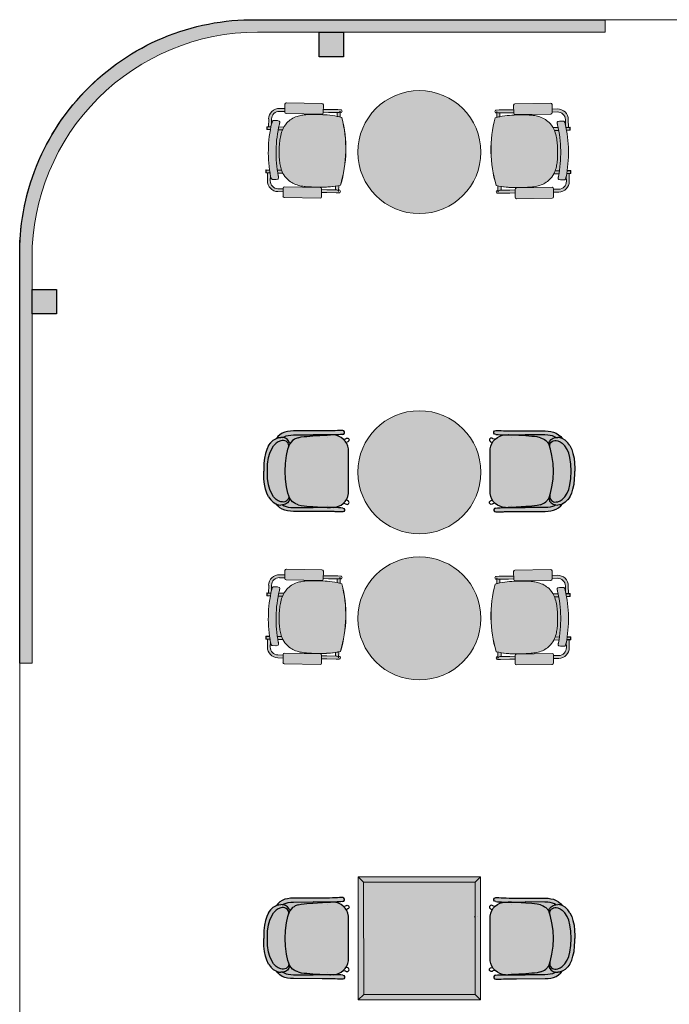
# Model space of a CAD drawing. Header units: millimetres. Extents: x 31882 to 271790, y -35693 to 24917.
# Tile 210 of 256: x 84493 to 88518, y 14965 to 21061. Entities that reach past the tile are written whole.
import ezdxf

# ---------------------------------------------------------------- set-up
doc = ezdxf.new("R2010")
doc.units = ezdxf.units.MM
doc.header["$MEASUREMENT"] = 0
doc.linetypes.add('DASHED', pattern=[19.05, 12.7, -6.35])
doc.layers.add('0-MSC-MCP', color=3, linetype='Continuous')
doc.layers.add('Furniture blocks', color=6, linetype='Continuous')
for name, color, linetype, lineweight in [('00 Structural', 2, 'Continuous', 25), ('02_Elevation 00', 8, 'Continuous', 9), ('02_Elevation 01', 14, 'Continuous', 9), ('08_Hatch', 140, 'Continuous', 9), ('Furniture', 14, 'Continuous', 9), ('Grey - 8', 8, 'DASHED', 15), ('Layer 1', 7, 'Continuous', 0)]:
    doc.layers.add(name, color=color, linetype=linetype, lineweight=lineweight)
doc.layers.add('03 Partition', color=7, linetype='Continuous', lineweight=25, true_color=0x2776bb)

# ---------------------------------------------------------------- blocks, each defined once
blk = doc.blocks.new('24 x 24 seater')
at = {"layer": 'Layer 1'}
h = blk.add_hatch(color=209, dxfattribs=at)
h.dxf.hatch_style = 1
h.paths.add_polyline_path([(8583.42, 39.76), (8613.4, 39.76), (8613.4, 69.56), (8583.42, 69.56)])
h = blk.add_hatch(color=255, dxfattribs=at)
h.dxf.hatch_style = 1
h.paths.add_polyline_path([(8584.74, 41.02), (8612.13, 41.07), (8612.08, 68.29), (8584.69, 68.24)])
at = {"layer": '02_Elevation 01'}
for p, q in [((8583.42, 69.56), (8584.69, 68.24)), ((8613.4, 69.56), (8612.08, 68.29)), ((8583.42, 39.76), (8584.74, 41.02)), ((8603.64, 41.25), (8603.64, 41.24)), ((8613.4, 39.76), (8612.13, 41.07)), ((8603.63, 40.55), (8603.63, 40.54))]:
    blk.add_line(p, q, dxfattribs=at)
at = {"layer": '02_Elevation 01', "ltscale": 3}
for points in [[(8583.42, 39.76), (8613.4, 39.76), (8613.4, 69.56), (8583.42, 69.56)], [(8584.74, 41.02), (8612.13, 41.07), (8612.08, 68.29), (8584.69, 68.24)]]:
    blk.add_lwpolyline(points, close=True, dxfattribs=at)
blk = doc.blocks.new('asdasdasd')
at = {"layer": 'Furniture blocks', "ltscale": 3, "transparency": 33554687}
h = blk.add_hatch(color=254, dxfattribs=at)
h.dxf.hatch_style = 1
h.paths.add_polyline_path([(-395.72, -1387.3), (-395.76, -1386.82), (-395.72, -1386.38), (-395.7, -1386.21), (-395.51, -1385.76), (-395.94, -1386.09), (-396.43, -1386.63), (-396.79, -1387.21), (-397.04, -1387.84), (-397.2, -1388.5), (-397.29, -1389.2), (-397.33, -1389.93), (-397.36, -1396.93), (-397.36, -1398.72), (-397.37, -1399.44), (-397.37, -1399.86), (-397.38, -1400.07), (-397.44, -1400.67), (-397.45, -1401.17), (-397.45, -1401.96), (-397.35, -1402.24), (-397.11, -1402.41), (-396.82, -1402.41), (-396.58, -1402.24), (-396.49, -1401.95), (-396.43, -1401.52), (-396.43, -1401.4), (-396.42, -1400.92), (-396.39, -1400.58), (-396.37, -1400.05), (-396.37, -1399.86), (-396.36, -1399.45), (-396.36, -1398.89), (-396.36, -1398.84), (-396.36, -1398.74), (-396.36, -1398.72), (-396.36, -1396.93), (-396.39, -1394.77), (-396.37, -1389.96), (-396.34, -1389.28), (-396.26, -1388.67), (-396.13, -1388.13), (-395.94, -1387.65)])
h.paths.add_polyline_path([(-394.37, -1385.72), (-393.72, -1385.08), (-392.85, -1384.54), (-391.93, -1384.15), (-390.84, -1383.86), (-389.27, -1383.61), (-387.52, -1383.57), (-385.76, -1383.61), (-384.19, -1383.86), (-383.1, -1384.15), (-382.18, -1384.54), (-381.31, -1385.08), (-380.66, -1385.72), (-380.32, -1386.24), (-380.08, -1386.83), (-380.02, -1387.21, -0.526709), (-381.64, -1388.76), (-380.83, -1389.01, 0.349179), (-379.31, -1387.37), (-379.31, -1387.3), (-379.27, -1386.82), (-379.31, -1386.38), (-379.34, -1386.21), (-379.52, -1385.76), (-379.53, -1385.72), (-379.6, -1385.6), (-379.94, -1385.01), (-380.51, -1384.44), (-380.57, -1384.38), (-381.27, -1383.88), (-382.2, -1383.44), (-383.16, -1383.12), (-384.32, -1382.87), (-385.59, -1382.72), (-386.81, -1382.67), (-387.52, -1382.68), (-388.22, -1382.67), (-389.44, -1382.72), (-390.71, -1382.87), (-391.87, -1383.12), (-392.83, -1383.44), (-393.76, -1383.88), (-394.46, -1384.38), (-394.52, -1384.44), (-395.09, -1385.01), (-395.43, -1385.6), (-395.5, -1385.72), (-395.51, -1385.76), (-395.7, -1386.21), (-395.72, -1386.38), (-395.76, -1386.82), (-395.72, -1387.3), (-395.94, -1387.65), (-396.13, -1388.13), (-396.26, -1388.67), (-396.34, -1389.28), (-396.37, -1389.96), (-396.39, -1394.77), (-396.36, -1396.93), (-396.36, -1398.74), (-396.34, -1398.13), (-396.12, -1394.63), (-396.03, -1393.2), (-395.97, -1392.52), (-395.88, -1391.84), (-395.69, -1391.05), (-395.42, -1390.37), (-395.25, -1390.1), (-395.01, -1389.73), (-394.2, -1389.01), (-393.39, -1388.76, -0.526709), (-395.01, -1387.21), (-394.95, -1386.83), (-394.71, -1386.24)])
h.paths.add_polyline_path([(-378.61, -1386.63), (-379.09, -1386.09), (-379.52, -1385.76), (-379.34, -1386.21), (-379.31, -1386.38), (-379.27, -1386.82), (-379.31, -1387.3), (-379.1, -1387.65), (-378.9, -1388.13), (-378.77, -1388.67), (-378.7, -1389.28), (-378.66, -1389.96), (-378.64, -1394.77), (-378.67, -1396.93), (-378.67, -1398.72), (-378.67, -1398.74), (-378.67, -1398.84), (-378.67, -1398.89), (-378.67, -1399.45), (-378.66, -1399.86), (-378.66, -1400.05), (-378.64, -1400.58), (-378.61, -1400.92), (-378.6, -1401.4), (-378.6, -1401.52), (-378.54, -1401.95), (-378.45, -1402.24), (-378.21, -1402.41), (-377.92, -1402.41), (-377.68, -1402.24), (-377.58, -1401.96), (-377.58, -1401.17), (-377.6, -1400.67), (-377.65, -1400.07), (-377.66, -1399.86), (-377.66, -1399.44), (-377.67, -1398.72), (-377.67, -1396.93), (-377.7, -1389.93), (-377.74, -1389.2), (-377.83, -1388.5), (-377.99, -1387.84), (-378.24, -1387.21)])
h.paths.add_polyline_path([(-378.77, -1388.67), (-378.9, -1388.13), (-379.1, -1387.65), (-379.31, -1387.3), (-379.31, -1387.37, -0.349179), (-380.83, -1389.01), (-380.02, -1389.73), (-379.78, -1390.1), (-379.61, -1390.37), (-379.34, -1391.05), (-379.15, -1391.84), (-379.06, -1392.52), (-379.01, -1393.2), (-378.91, -1394.63), (-378.69, -1398.13), (-378.67, -1398.74), (-378.67, -1396.93), (-378.64, -1394.77), (-378.66, -1389.96), (-378.7, -1389.28)])
h = blk.add_hatch(color=255, dxfattribs=at)
h.dxf.hatch_style = 1
h.paths.add_polyline_path([(-380.32, -1386.24), (-380.66, -1385.72), (-381.31, -1385.08), (-382.18, -1384.54), (-383.1, -1384.15), (-384.19, -1383.86), (-385.76, -1383.61), (-387.52, -1383.57), (-389.27, -1383.61), (-390.84, -1383.86), (-391.93, -1384.15), (-392.85, -1384.54), (-393.72, -1385.08), (-394.37, -1385.72), (-394.71, -1386.24), (-394.95, -1386.83), (-395.01, -1387.21, 0.526709), (-393.39, -1388.76), (-392.88, -1388.6), (-391.34, -1388.25), (-389.43, -1387.97), (-387.52, -1387.88), (-385.6, -1387.97), (-383.69, -1388.25), (-382.15, -1388.6), (-381.64, -1388.76, 0.526709), (-380.02, -1387.21), (-380.08, -1386.83)])
h = blk.add_hatch(color=255, dxfattribs=at)
h.dxf.hatch_style = 1
h.paths.add_polyline_path([(-379.06, -1392.52), (-379.15, -1391.84), (-379.34, -1391.05), (-379.61, -1390.37), (-379.78, -1390.1), (-380.02, -1389.73), (-380.83, -1389.01), (-382.15, -1388.6), (-383.69, -1388.25), (-385.6, -1387.97), (-387.51, -1387.88), (-387.52, -1387.88), (-389.43, -1387.97), (-391.34, -1388.25), (-392.88, -1388.6), (-394.2, -1389.01), (-395.01, -1389.73), (-395.25, -1390.1), (-395.42, -1390.37), (-395.69, -1391.05), (-395.88, -1391.84), (-395.97, -1392.52), (-396.03, -1393.2), (-396.12, -1394.63), (-396.34, -1398.13), (-396.36, -1398.74), (-396.36, -1399.45), (-396.36, -1399.59, 0.369238), (-392.96, -1403.34), (-382.07, -1403.34, 0.369238), (-378.67, -1399.59), (-378.67, -1399.45), (-378.67, -1398.74), (-378.69, -1398.13), (-378.91, -1394.63), (-379.01, -1393.2)])
at = {"layer": 'Furniture blocks', "color": 14}
for p, q in [((-395.01, -1387.24), (-395.01, -1387.21)), ((-380.02, -1387.24), (-380.02, -1387.21)), ((-395.78, -1387.71), (-395.78, -1387.71)), ((-387.52, -1387.88), (-387.52, -1387.88)), ((-379.25, -1387.71), (-379.25, -1387.71)), ((-395.79, -1398.15), (-395.79, -1398.15)), ((-379.24, -1398.15), (-379.24, -1398.15))]:
    blk.add_line(p, q, dxfattribs=at)
for points in [[(-393.76, -1383.88), (-394.46, -1384.38), (-394.52, -1384.44), (-395.09, -1385.01), (-395.43, -1385.6), (-395.5, -1385.72), (-395.51, -1385.76), (-395.7, -1386.21), (-395.72, -1386.38), (-395.76, -1386.82)], [(-393.76, -1383.88), (-392.83, -1383.44), (-391.87, -1383.12), (-390.71, -1382.87), (-389.44, -1382.72), (-388.22, -1382.67), (-387.52, -1382.68)], [(-391.93, -1384.15), (-390.84, -1383.86), (-389.27, -1383.61), (-387.52, -1383.57), (-385.76, -1383.61), (-384.19, -1383.86), (-383.1, -1384.15), (-382.18, -1384.54), (-381.31, -1385.08)], [(-381.27, -1383.88), (-382.2, -1383.44), (-383.16, -1383.12), (-384.32, -1382.87), (-385.59, -1382.72), (-386.81, -1382.67), (-387.51, -1382.68)], [(-381.27, -1383.88), (-380.57, -1384.38), (-380.51, -1384.44), (-379.94, -1385.01), (-379.6, -1385.6), (-379.53, -1385.72), (-379.52, -1385.76), (-379.34, -1386.21), (-379.31, -1386.38), (-379.27, -1386.82)], [(-396.49, -1401.95), (-396.58, -1402.24), (-396.82, -1402.41), (-397.11, -1402.41), (-397.35, -1402.24), (-397.45, -1401.95), (-397.45, -1401.95), (-397.45, -1401.94), (-397.45, -1401.17), (-397.44, -1400.67), (-397.38, -1400.07), (-397.37, -1399.86), (-397.37, -1399.44), (-397.36, -1398.72), (-397.36, -1396.93), (-397.33, -1389.93), (-397.29, -1389.2), (-397.2, -1388.5), (-397.04, -1387.84), (-396.79, -1387.21), (-396.43, -1386.63), (-395.94, -1386.09), (-395.51, -1385.76)], [(-378.54, -1401.95), (-378.45, -1402.24), (-378.21, -1402.41), (-377.92, -1402.41), (-377.68, -1402.24), (-377.58, -1401.95), (-377.58, -1401.95), (-377.58, -1401.94), (-377.58, -1401.17), (-377.6, -1400.67), (-377.65, -1400.07), (-377.66, -1399.86), (-377.66, -1399.44), (-377.67, -1398.72), (-377.67, -1396.93), (-377.7, -1389.93), (-377.74, -1389.2), (-377.83, -1388.5), (-377.99, -1387.84), (-378.24, -1387.21), (-378.61, -1386.63), (-379.09, -1386.09), (-379.52, -1385.76)], [(-395.72, -1387.3), (-395.94, -1387.65), (-396.13, -1388.13), (-396.26, -1388.67), (-396.34, -1389.28), (-396.37, -1389.96), (-396.39, -1394.77)], [(-394.2, -1389.01), (-392.88, -1388.6), (-391.34, -1388.25), (-389.43, -1387.97), (-387.52, -1387.88), (-387.51, -1387.88), (-385.6, -1387.97), (-383.69, -1388.25), (-382.15, -1388.6), (-380.83, -1389.01)], [(-379.31, -1387.3), (-379.1, -1387.65), (-378.9, -1388.13), (-378.77, -1388.67), (-378.7, -1389.28), (-378.66, -1389.96), (-378.64, -1394.77)], [(-395.69, -1391.05), (-395.88, -1391.84), (-395.97, -1392.52), (-396.03, -1393.2), (-396.12, -1394.63), (-396.34, -1398.13), (-396.36, -1398.83), (-396.36, -1398.85), (-396.36, -1398.96)], [(-379.34, -1391.05), (-379.15, -1391.84), (-379.06, -1392.52), (-379.01, -1393.2), (-378.91, -1394.63), (-378.69, -1398.13), (-378.67, -1398.83), (-378.67, -1398.85), (-378.67, -1398.96)], [(-396.49, -1401.95), (-396.43, -1401.52), (-396.43, -1401.4), (-396.42, -1400.92), (-396.39, -1400.58), (-396.37, -1400.05), (-396.37, -1399.86), (-396.36, -1399.45), (-396.36, -1398.72), (-396.36, -1396.93), (-396.39, -1394.77)], [(-378.54, -1401.95), (-378.6, -1401.52), (-378.6, -1401.4), (-378.61, -1400.92), (-378.64, -1400.58), (-378.66, -1400.05), (-378.66, -1399.86), (-378.67, -1399.45), (-378.67, -1398.72), (-378.67, -1396.93), (-378.64, -1394.77)], [(-395.32, -1402.24), (-395.45, -1402.64), (-395.55, -1402.86), (-395.56, -1402.87), (-395.59, -1403.04), (-395.56, -1403.21), (-395.46, -1403.36), (-395.31, -1403.46), (-395.14, -1403.49), (-394.96, -1403.46), (-394.81, -1403.36), (-394.71, -1403.21), (-394.71, -1403.21), (-394.58, -1402.93)], [(-379.71, -1402.24), (-379.58, -1402.64), (-379.48, -1402.86), (-379.47, -1402.87), (-379.44, -1403.04), (-379.47, -1403.21), (-379.57, -1403.36), (-379.72, -1403.46), (-379.9, -1403.49), (-380.07, -1403.46), (-380.22, -1403.36), (-380.32, -1403.21), (-380.32, -1403.21), (-380.45, -1402.93)]]:
    blk.add_lwpolyline(points, dxfattribs=at)
for points in [[(-393.39, -1388.76, -0.526709), (-395.01, -1387.21), (-394.95, -1386.83), (-394.71, -1386.24), (-394.37, -1385.72), (-393.72, -1385.08), (-392.85, -1384.54), (-391.93, -1384.15)], [(-395.69, -1391.05), (-395.42, -1390.37), (-395.25, -1390.1), (-395.01, -1389.73), (-394.2, -1389.01, -0.349179), (-395.72, -1387.37), (-395.72, -1387.3), (-395.76, -1386.82)], [(-381.64, -1388.76, 0.526709), (-380.02, -1387.21), (-380.08, -1386.83), (-380.32, -1386.24), (-380.66, -1385.72), (-381.31, -1385.08)], [(-379.34, -1391.05), (-379.61, -1390.37), (-379.78, -1390.1), (-380.02, -1389.73), (-380.83, -1389.01, 0.349179), (-379.31, -1387.37), (-379.31, -1387.3), (-379.27, -1386.82)], [(-396.36, -1399.59, 0.369238), (-392.96, -1403.34), (-382.07, -1403.34, 0.369238), (-378.67, -1399.59)]]:
    blk.add_lwpolyline(points, format="xyb", dxfattribs=at)
blk = doc.blocks.new('A$C8e4e445a')
at = {"layer": 'Grey - 8', "linetype": 'Continuous'}
h = blk.add_hatch(color=255, dxfattribs=at)
h.dxf.hatch_style = 1
h.paths.add_polyline_path([(4.57, -8.5, 0.017446), (5.59, -8.51, 0.029294), (7.67, -8.32, 0.016595), (9.54, -7.98, 0.004864), (10.59, -7.74, 0.007199), (11.39, -7.54, 0.012078), (12.08, -7.34, 0.022183), (12.87, -7.05, 0.0396), (13.81, -6.57, 0.127383), (15.61, -4.72, 0.084429), (16.17, -3.07), (17.05, -2.89, 0.082269), (15.28, 5.43), (14.39, 5.25, 0.012075), (14.2, 5.51, 0.080463), (13.11, 6.6, 0.119714), (10.82, 7.48, 0.044888), (9.57, 7.52, 0.024281), (8.45, 7.41, 0.010103), (7.41, 7.23, 0.005653), (6.34, 7.01, 0.010314), (5.11, 6.73, 0.000413), (5.08, 6.72, 0.003973), (4.64, 6.6, 0.001388), (4.53, 6.57, 0.012418), (3.54, 6.26, 0.034746), (1.59, 5.46, 0.068473), (2.12, -1.73, 0.06847)])
edge = h.paths.add_edge_path()
edge.add_ellipse((9.26, -10.13), major_axis=(0.16, 0.247), ratio=0.992436, start_angle=135.2175, end_angle=224.7825)
edge.add_line((9.32, -10.42), (16.68, -8.84))
edge.add_ellipse((16.62, -8.56), major_axis=(0.247, -0.16), ratio=0.992436, start_angle=-44.7825, end_angle=44.7825)
edge.add_line((16.91, -8.5), (16.56, -6.85))
edge.add_ellipse((16.27, -6.91), major_axis=(0.16, 0.247), ratio=0.992436, start_angle=-44.7825, end_angle=44.7825)
edge.add_line((16.21, -6.62), (8.84, -8.2))
edge.add_ellipse((8.91, -8.48), major_axis=(0.247, -0.16), ratio=0.992436, start_angle=135.2175, end_angle=224.7825)
edge.add_line((8.62, -8.54), (8.97, -10.19))
h.paths.add_polyline_path([(17.08, -4.11, 0.00295), (17.08, -4.23, 0.003672), (17.08, -4.33, 0.005417), (17.08, -4.4, 0.010104), (17.09, -4.47, 0.012558), (17.09, -4.51, 0.030037), (17.1, -4.56, 0.06285), (17.13, -4.62, 0.25677), (17.3, -4.73), (17.64, -4.74, 0.063281), (17.7, -4.74), (18.43, -4.58, 0.06795), (18.49, -4.56, 0.104385), (18.57, -4.49, 0.059613), (18.62, -4.42, 0.034679), (18.64, -4.34, 0.021016), (18.66, -4.26, 0.020694), (18.68, -4.13, 0.026288), (18.69, -3.92, 0.106209), (16.35, 7.07, 0.027911), (16.24, 7.27, 0.019034), (16.18, 7.36, 0.01967), (16.14, 7.42, 0.021188), (16.1, 7.46, 0.041274), (16.04, 7.51, 0.065891), (15.97, 7.55, 0.143639), (15.84, 7.56), (15.11, 7.4, 0.062962), (15.05, 7.38), (14.75, 7.23, 0.277506), (14.63, 7.05, 0.055383), (14.64, 6.98, 0.022248), (14.65, 6.93, 0.011237), (14.67, 6.88, 0.007592), (14.69, 6.82, 0.005316), (14.73, 6.72, 0.004066), (14.8, 6.57, -0.106077)])
edge = h.paths.add_edge_path()
edge.add_ellipse((5.56, 7.21), major_axis=(-0.16, -0.247), ratio=0.992436, start_angle=-44.7825, end_angle=44.7825)
edge.add_line((5.61, 6.92), (12.98, 8.49))
edge.add_ellipse((12.92, 8.78), major_axis=(-0.247, 0.16), ratio=0.992436, start_angle=135.2175, end_angle=224.7825)
edge.add_line((13.2, 8.84), (12.85, 10.49))
edge.add_ellipse((12.57, 10.43), major_axis=(-0.16, -0.247), ratio=0.992436, start_angle=135.2175, end_angle=224.7825)
edge.add_line((12.51, 10.71), (5.14, 9.14))
edge.add_ellipse((5.2, 8.85), major_axis=(-0.247, 0.16), ratio=0.992436, start_angle=-44.7825, end_angle=44.7825)
edge.add_line((4.92, 8.8), (5.27, 7.14))
h = blk.add_hatch(color=255, dxfattribs=at)
h.dxf.hatch_style = 1
h.paths.add_polyline_path([(14.26, 9.21, -0.414214), (16.21, 7.95), (16.44, 6.86, -0.005063), (16.65, 6.36), (17.15, 6.47), (16.81, 8.08, 0.414214), (14.13, 9.81), (13.05, 9.58), (13.18, 8.97)])
edge = h.paths.add_edge_path()
edge.add_line((4.14, 7.04), (5.24, 7.28))
edge.add_line((5.24, 7.28), (5.11, 7.88))
edge.add_line((5.11, 7.88), (4.01, 7.65))
edge.add_line((4.01, 7.65), (2.1, 7.24))
edge.add_line((2.1, 7.24), (1.5, 7.11))
edge.add_ellipse((1.57, 6.81), major_axis=(-0.065, 0.302), ratio=0.999507, start_angle=0, end_angle=180)
edge.add_line((1.63, 6.51), (1.72, 6.53))
edge.add_line((1.72, 6.53), (1.65, 6.83))
edge.add_line((1.65, 6.83), (1.7, 6.84))
edge.add_arc((2.01, 6.91), 0.317, 193.0455, 229.9666)
edge.add_ellipse((2, 6.9), major_axis=(-0.065, 0.302), ratio=0.999507, start_angle=127.812, end_angle=180)
edge.add_line((2.07, 6.6), (2.23, 6.64))
edge.add_line((2.23, 6.64), (4.14, 7.04))
edge = h.paths.add_edge_path()
edge.add_line((2.37, 6.67), (2.23, 6.64))
edge.add_line((2.23, 6.64), (2.07, 6.6))
edge.add_ellipse((2, 6.9), major_axis=(-0.065, 0.302), ratio=0.999507, start_angle=127.812, end_angle=180, ccw=False)
edge.add_arc((2.01, 6.91), 0.317, 193.0455, 229.9666, ccw=False)
edge.add_line((1.7, 6.84), (1.65, 6.83))
edge.add_arc((1.96, 6.89), 0.309, 191.2342, 192.0588)
edge.add_line((1.65, 6.82), (1.91, 5.62))
edge.add_arc((8.42, -8.27), 15.33, 112.5635, 115.1051, ccw=False)
edge.add_line((2.53, 5.89), (2.37, 6.67))
h = blk.add_hatch(color=255, dxfattribs=at)
h.dxf.hatch_style = 1
h.paths.add_polyline_path([(17.46, 6.49), (16.67, 6.32, -0.0051), (16.87, 5.82), (17.57, 5.97)], flags=16)
h.paths.add_polyline_path([(15.28, 5.43, 0.006033), (15.04, 6.02), (13.98, 5.79, -0.018312), (14.2, 5.51, -0.012075), (14.39, 5.25)])
h.paths.add_polyline_path([(16.87, 5.82, -0.000383), (16.89, 5.78), (17.59, 5.93, 0.414214), (17.62, 5.98), (17.51, 6.5, 0.414214), (17.46, 6.53), (16.65, 6.36, -0.000384), (16.67, 6.32), (17.46, 6.49), (17.47, 6.49), (17.58, 5.97)])
h = blk.add_hatch(color=255, dxfattribs=at)
h.dxf.hatch_style = 1
h.paths.add_polyline_path([(17.67, -6.74), (16.58, -6.97), (16.71, -7.58), (17.8, -7.35, 0.414214), (19.53, -4.67), (19.19, -3.06), (18.68, -3.17, -0.004928), (18.69, -3.7), (18.93, -4.8, -0.414214)])
edge = h.paths.add_edge_path()
edge.add_ellipse((5.54, -9.65), major_axis=(0.065, -0.302), ratio=0.999507, start_angle=180, end_angle=232.188)
edge.add_arc((5.55, -9.65), 0.317, 154.1198, 191.1034)
edge.add_line((5.24, -9.71), (5.19, -9.72))
edge.add_line((5.19, -9.72), (5.12, -9.42))
edge.add_line((5.12, -9.42), (5.04, -9.44))
edge.add_ellipse((5.11, -9.74), major_axis=(-0.065, 0.302), ratio=0.999507, start_angle=0, end_angle=180)
edge.add_line((5.17, -10.04), (5.77, -9.92))
edge.add_line((5.77, -9.92), (7.67, -9.51))
edge.add_line((7.67, -9.51), (8.78, -9.27))
edge.add_line((8.78, -9.27), (8.65, -8.67))
edge.add_line((8.65, -8.67), (7.54, -8.91))
edge.add_line((7.54, -8.91), (5.64, -9.31))
edge.add_line((5.64, -9.31), (5.48, -9.35))
edge = h.paths.add_edge_path()
edge.add_arc((5.51, -9.65), 0.326, 192.0798, 192.8626)
edge.add_line((5.19, -9.72), (5.24, -9.71))
edge.add_arc((5.55, -9.65), 0.317, 154.1198, 191.1034, ccw=False)
edge.add_ellipse((5.54, -9.65), major_axis=(0.065, -0.302), ratio=0.999507, start_angle=180, end_angle=232.188, ccw=False)
edge.add_line((5.48, -9.35), (5.64, -9.31))
edge.add_line((5.64, -9.31), (5.78, -9.28))
edge.add_line((5.78, -9.28), (5.61, -8.51))
edge.add_arc((5.2, 6.11), 14.62, 268.9326, 271.599, ccw=False)
edge.add_line((4.93, -8.51), (5.19, -9.72))
h = blk.add_hatch(color=255, dxfattribs=at)
h.dxf.hatch_style = 1
h.paths.add_polyline_path([(19.48, -2.96), (19.36, -2.43), (18.66, -2.58, -0.005101), (18.68, -3.13)])
h.paths.add_polyline_path([(17.05, -2.89), (16.17, -3.07, -0.032893), (16.02, -3.74), (17.07, -3.51, 0.006033)])
h = blk.add_hatch(color=255, dxfattribs=at)
h.dxf.hatch_style = 1
h.paths.add_polyline_path([(18.68, -3.13, -0.000384), (18.68, -3.17), (19.49, -3, 0.414214), (19.53, -2.95), (19.41, -2.42, 0.414214), (19.36, -2.39), (18.66, -2.54, -0.000383), (18.66, -2.58), (19.36, -2.43), (19.37, -2.43), (19.49, -2.96)])
at = {"layer": 'Furniture'}
for p, q in [((12.51, 10.71), (5.14, 9.14)), ((13.2, 8.84), (12.85, 10.49)), ((4.92, 8.8), (5.27, 7.14)), ((5.61, 6.92), (12.98, 8.49)), ((14.13, 9.81), (13.05, 9.58)), ((14.26, 9.21), (13.18, 8.97)), ((2.1, 7.24), (1.5, 7.11)), ((1.72, 6.53), (1.63, 6.51)), ((1.7, 6.84), (1.65, 6.83)), ((1.91, 5.62), (1.65, 6.82)), ((2.23, 6.64), (2.07, 6.6)), ((2.1, 7.24), (4.01, 7.65)), ((2.23, 6.64), (4.14, 7.04)), ((2.53, 5.89), (2.37, 6.67)), ((5.11, 7.88), (4.01, 7.65)), ((5.24, 7.28), (4.14, 7.04)), ((14.75, 7.23), (15.05, 7.38)), ((15.84, 7.56), (15.11, 7.4)), ((16.44, 6.86), (16.21, 7.95)), ((17.46, 6.53), (16.65, 6.36)), ((17.46, 6.49), (16.67, 6.32)), ((17.15, 6.47), (16.81, 8.08)), ((17.57, 5.97), (17.46, 6.49)), ((17.47, 6.49), (17.46, 6.49)), ((17.58, 5.97), (17.47, 6.49)), ((17.62, 5.98), (17.51, 6.5)), ((13.98, 5.79), (15.04, 6.02)), ((15.28, 5.43), (14.39, 5.25)), ((17.57, 5.97), (16.87, 5.82)), ((16.87, 5.82), (17.58, 5.97)), ((16.89, 5.78), (17.59, 5.93)), ((2.12, -1.73), (2.1, -1.73)), ((2.12, -1.73), (2.1, -1.73)), ((2.12, -1.73), (2.12, -1.73)), ((2.12, -1.73), (2.12, -1.73)), ((17.07, -3.51), (16.02, -3.74)), ((16.16, -3.08), (17.05, -2.89)), ((19.36, -2.39), (18.66, -2.54)), ((19.36, -2.43), (18.66, -2.58)), ((19.48, -2.96), (18.68, -3.13)), ((18.68, -3.13), (19.49, -2.96)), ((18.68, -3.17), (19.49, -3)), ((18.69, -3.7), (18.93, -4.8)), ((19.19, -3.06), (19.53, -4.67)), ((19.48, -2.96), (19.36, -2.43)), ((19.37, -2.43), (19.36, -2.43)), ((19.49, -2.96), (19.37, -2.43)), ((19.53, -2.95), (19.41, -2.42)), ((17.64, -4.74), (17.3, -4.73)), ((17.7, -4.74), (18.43, -4.58)), ((16.21, -6.62), (8.84, -8.2)), ((16.91, -8.5), (16.56, -6.85)), ((17.67, -6.74), (16.58, -6.97)), ((17.8, -7.35), (16.71, -7.58)), ((5.19, -9.72), (4.93, -8.51)), ((5.12, -9.42), (5.04, -9.44)), ((5.77, -9.92), (5.17, -10.04)), ((5.19, -9.72), (5.24, -9.71)), ((5.64, -9.31), (5.48, -9.35)), ((5.78, -9.28), (5.61, -8.51)), ((5.64, -9.31), (7.54, -8.91)), ((5.77, -9.92), (7.67, -9.51)), ((8.65, -8.67), (7.54, -8.91)), ((8.78, -9.27), (7.67, -9.51)), ((8.62, -8.54), (8.97, -10.19)), ((9.32, -10.42), (16.68, -8.84))]:
    blk.add_line(p, q, dxfattribs=at)
for points in [[(1.57, 5.45, -0.037417), (3.7, 6.32, -0.010908), (4.53, 6.57, -0.01045), (5.59, 6.85, -0.00839), (6.72, 7.09, -0.002115), (7.12, 7.17)], [(1.59, 5.46, -0.034746), (3.54, 6.26, -0.019543), (5.11, 6.73, -0.010314), (6.34, 7.01, -0.005715), (7.42, 7.23)], [(1.59, 5.46, -0.035107), (3.55, 6.27, -0.014267), (4.64, 6.6, -0.01493), (6.3, 7.01)], [(1.65, 6.83), (1.65, 6.83, 0.003597), (1.65, 6.82)], [(1.8, 6.67), (1.8, 6.67, -0.162507), (1.7, 6.84)], [(7.42, 7.23, -0.009988), (8.45, 7.41, -0.0241), (9.56, 7.52, -0.045191), (10.82, 7.48, -0.119714), (13.11, 6.6, -0.080463), (14.2, 5.51, -0.046498), (14.85, 4.44, -0.028639), (15.27, 3.41, -0.022988), (15.66, 2.12, -0.010481), (15.87, 1.21)], [(14.8, 6.57, -0.004233), (14.73, 6.72, -0.00481), (14.7, 6.81, -0.008671), (14.67, 6.88, -0.011237), (14.65, 6.93, -0.022248), (14.64, 6.98, -0.039049), (14.63, 7.03, -0.300994), (14.75, 7.23)], [(17.08, -4.1), (17.08, -4.1, 0.105972), (14.8, 6.57)], [(15.05, 7.38), (15.05, 7.38, -0.062769), (15.11, 7.4)], [(15.84, 7.56, -0.143467), (15.97, 7.55, -0.07219), (16.05, 7.51, -0.039766), (16.1, 7.46, -0.022115), (16.14, 7.41, -0.017208), (16.18, 7.36, -0.021304), (16.25, 7.25, -0.027023), (16.35, 7.06)], [(16.35, 7.06), (16.35, 7.06, -0.106115), (18.69, -3.92)], [(2.1, -1.73), (2.1, -1.73, -0.068515), (1.57, 5.45)], [(2.12, -1.73), (2.12, -1.73, -0.068473), (1.59, 5.46)], [(2.12, -1.73), (2.12, -1.73, -0.068473), (1.59, 5.46)], [(15.87, 1.21, -0.017649), (16.13, -0.26, -0.024735), (16.25, -1.51, -0.04293), (16.19, -2.9, -0.092853), (15.61, -4.72, -0.127383), (13.81, -6.57, -0.0396), (12.87, -7.05, -0.022183), (12.08, -7.34, -0.012078), (11.39, -7.54, -0.006956), (10.62, -7.73)], [(4.56, -8.5), (4.56, -8.5, -0.068515), (2.1, -1.73)], [(4.57, -8.5), (4.57, -8.5, -0.068474), (2.12, -1.73)], [(17.3, -4.73, -0.260013), (17.13, -4.62, -0.07066), (17.1, -4.55, -0.024429), (17.09, -4.51, -0.014445), (17.09, -4.46, -0.009002), (17.08, -4.4, -0.006112), (17.08, -4.31, -0.003772), (17.08, -4.21, -0.002709), (17.08, -4.1)], [(18.69, -3.92, -0.026771), (18.68, -4.13, -0.020694), (18.66, -4.26, -0.016461), (18.65, -4.32, -0.042359), (18.62, -4.42, -0.059613), (18.57, -4.49, -0.104385), (18.49, -4.56, -0.06795), (18.43, -4.58)], [(17.7, -4.74), (17.7, -4.74, -0.062723), (17.64, -4.74)], [(10.62, -7.73, -0.004989), (9.54, -7.98, -0.016595), (7.67, -8.32, -0.029294), (5.59, -8.51, -0.017446), (4.57, -8.5)], [(5.19, -9.72), (5.19, -9.72, 0.003416), (5.19, -9.72)], [(5.24, -9.71), (5.24, -9.71, -0.162787), (5.26, -9.52)]]:
    blk.add_lwpolyline(points, format="xyb", dxfattribs=at)
for centre, radius, start, end in [((14.6, 7.6), 2.26, 12.0588, 102.0588), ((14.6, 7.6), 1.64, 12.0588, 102.0588), ((17.47, 6.49), 0.0412, 12.0588, 102.0588), ((17.58, 5.97), 0.0412, 282.0588, 12.0588), ((19.37, -2.43), 0.0412, 12.0588, 102.0588), ((19.49, -2.96), 0.0412, 282.0588, 12.0588), ((17.33, -5.14), 1.64, 282.0588, 12.0588), ((17.33, -5.14), 2.26, 282.0588, 12.0588)]:
    blk.add_arc(centre, radius, start, end, dxfattribs=at)
for centre, major_axis, ratio, start_param, end_param in [((12.57, 10.43), (-0.16, -0.247), 0.992436, 2.359991, 3.923195), ((5.2, 8.85), (-0.247, 0.16), 0.992436, -0.781602, 0.781602), ((12.92, 8.78), (-0.247, 0.16), 0.992436, 2.359991, 3.923195), ((1.57, 6.81), (-0.065, 0.302), 0.999507, 0, 3.141593), ((2, 6.9), (-0.065, 0.302), 0.999507, 2.230741, 3.141593), ((5.56, 7.21), (-0.16, -0.247), 0.992436, -0.781602, 0.781602), ((8.91, -8.48), (0.247, -0.16), 0.992436, 2.359991, 3.923195), ((16.27, -6.91), (0.16, 0.247), 0.992436, -0.781602, 0.781602), ((5.11, -9.74), (-0.065, 0.302), 0.999507, 0, 3.141593), ((5.54, -9.65), (0.065, -0.302), 0.999507, 3.141593, 4.052444), ((9.26, -10.13), (0.16, 0.247), 0.992436, 2.359991, 3.923195), ((16.62, -8.56), (0.247, -0.16), 0.992436, -0.781602, 0.781602)]:
    blk.add_ellipse(centre, major_axis=major_axis, ratio=ratio, start_param=start_param, end_param=end_param, dxfattribs=at)
blk = doc.blocks.new('steel cols')
at = {"layer": '00 Structural', "ltscale": 0.25}
h = blk.add_hatch(color=10, dxfattribs=at)
h.dxf.hatch_style = 1
h.paths.add_polyline_path([(1723381.98, -77443.61), (1723381.98, -77449.61), (1723387.98, -77449.61), (1723387.98, -77443.61)])
blk.add_lwpolyline([(1723381.98, -77443.61), (1723387.98, -77443.61), (1723387.98, -77449.61), (1723381.98, -77449.61)], close=True, dxfattribs=at)
blk = doc.blocks.new('tsf H external wall')
at = {"layer": '03 Partition', "ltscale": 0.25}
blk.add_lwpolyline([(1716285.81, -77864.05), (1716384.23, -77864.05, -0.432885), (1716442.64, -77923.15), (1716442.64, -78006.87)], format="xyb", dxfattribs=at)

msp = doc.modelspace()

# ---------------------------------------------------------------- hatches: boundary and pattern name
at = {"layer": '0-MSC-MCP', "ltscale": 0.25}
h = msp.add_hatch(color=141, dxfattribs=at)
h.dxf.hatch_style = 1
h.paths.add_polyline_path([(88120.9, 20984.1), (88120.9, 21060.3), (85890.3, 21060.3, 0.394212), (84493.3, 19663.3), (84493.3, 17077), (84569.5, 17077), (84569.5, 19587.1, -0.414214), (85966.5, 20984.1)])
at = {"layer": 'Furniture'}
h = msp.add_hatch(color=255, dxfattribs=at)
h.dxf.hatch_style = 1
h.paths.add_polyline_path([(87350.4, 20241.5, 1), (86588.4, 20241.5, 1)])
h = msp.add_hatch(color=255, dxfattribs=at)
h.dxf.hatch_style = 1
h.paths.add_polyline_path([(87350.4, 18259.1, 1), (86588.4, 18259.1, 1)])
h = msp.add_hatch(color=255, dxfattribs=at)
h.dxf.hatch_style = 1
h.paths.add_polyline_path([(87350.4, 17354.5, 1), (86588.4, 17354.5, 1)])

# ---------------------------------------------------------------- linework, layer by layer
at = {"layer": '02_Elevation 00', "ltscale": 0.25}
for p, q in [((88120.9, 21060.4), (91124.1, 21060.4)), ((84493.3, 19576.8), (84493.3, 4665.9))]:
    msp.add_line(p, q, dxfattribs=at)
at = {"layer": '08_Hatch', "ltscale": 0.25}
msp.add_lwpolyline([(84569.5, 17077), (84493.3, 17077), (84493.3, 19663.3, -0.394212), (85890.3, 21060.3), (88120.9, 21060.3), (88120.9, 20984.1), (85966.5, 20984.1, 0.414214), (84569.5, 19587.1)], format="xyb", close=True, dxfattribs=at)
at = {"layer": 'Furniture', "color": 14}
for centre in [(86969.4, 20241.5), (86969.4, 18259.1), (86969.4, 17354.5)]:
    msp.add_circle(centre, 381, dxfattribs=at)

# ---------------------------------------------------------------- block references
at = {"layer": '00 Structural', "xscale": 25.4, "yscale": 25.4, "zscale": 25.4}
for p in [(-43687554.7, 1988051.8), (-43689332.7, 1986459.4)]:
    msp.add_blockref('steel cols', p, dxfattribs=at)
at = {"layer": '08_Hatch', "ltscale": 0.25, "xscale": 25.4, "yscale": 25.4, "zscale": 25.4, "rotation": 90}
msp.add_blockref('tsf H external wall', (-1893253.6, -43576582.6), dxfattribs=at)
at = {"layer": 'Furniture', "color": 1, "ltscale": 0.2, "zscale": 29.35254408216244}
for p, xscale, yscale, rotation in [((86562.2, 20182.1), 29.35254408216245, 29.35254408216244, 166.7485022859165), ((87364.3, 20180.5), -29.35254408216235, 29.35254408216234, 193.0261418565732), ((86562.2, 17295), 29.35254408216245, 29.35254408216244, 166.7485022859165), ((87364.3, 17293.4), -29.35254408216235, 29.35254408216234, 193.0261418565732)]:
    msp.add_blockref('A$C8e4e445a', p, dxfattribs=dict(at, xscale=xscale, yscale=yscale, rotation=rotation))
at = {"layer": 'Furniture'}
for name, p, xscale, yscale, zscale, rotation in [('asdasdasd', (50884.9, 28108.5), 25.40000000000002, 25.40000000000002, 25.40000000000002, 90), ('asdasdasd', (123052.5, 28108.5), -25.4, 25.4, 25.4, 270), ('24 x 24 seater', (88357.7, -203026), 25.40000000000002, 25.40000000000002, 25.40000000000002, 90), ('asdasdasd', (50884.9, 25215.9), 25.40000000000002, 25.40000000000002, 25.40000000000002, 90), ('asdasdasd', (123052.5, 25215.9), -25.4, 25.4, 25.4, 270)]:
    msp.add_blockref(name, p, dxfattribs=dict(at, xscale=xscale, yscale=yscale, zscale=zscale, rotation=rotation))

doc.saveas('drawing.dxf')
